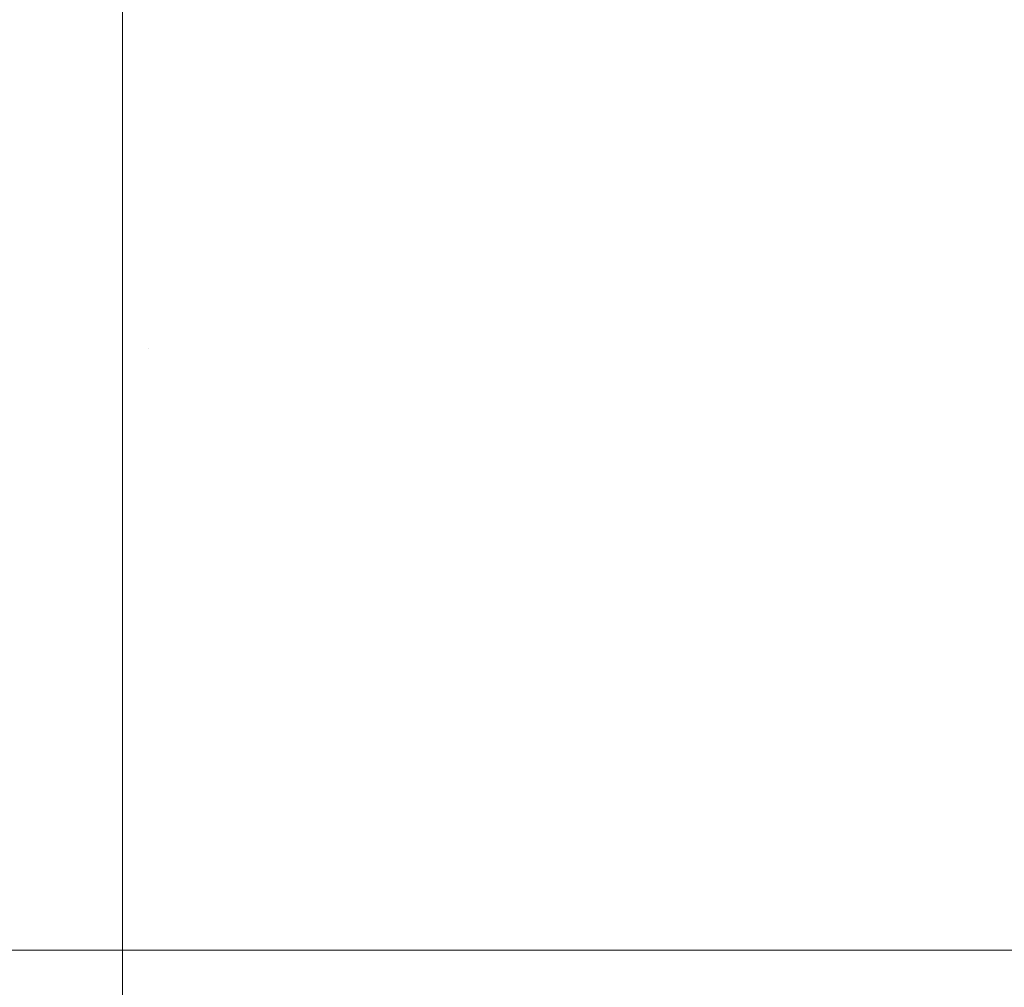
# Model space of a CAD drawing. Header units: centimetres. Extents: x -26.3 to 27.5, y 5.9 to 64.6.
# Tile 163 of 256: x -8.28756 to -8.27781, y 7.59984 to 7.60942. Entities that reach past the tile are written whole.
import ezdxf

# ---------------------------------------------------------------- set-up
doc = ezdxf.new("R2010")
doc.units = ezdxf.units.CM
doc.header["$LTSCALE"] = 2.54
doc.layers.add('Lucido design-1', color=7, linetype='Continuous')

# ---------------------------------------------------------------- blocks, each defined once
blk = doc.blocks.new('Gruppo-3-1')
at = {"color": 7, "linetype": 'Continuous', "lineweight": 9}
for points, invisible_edges in [([(-8.2813475, 7.6131276, -743.9131905), (-8.280804, 7.6128957, -743.9131905), (-8.282441, 7.6092743, -743.9136682), (-8.2828293, 7.60944, -743.9136682)], 15), ([(-8.2813475, 7.6131276, -780.0131905), (-8.280804, 7.6128957, -780.0131905), (-8.282441, 7.6092743, -780.0136682), (-8.2828293, 7.60944, -780.0136682)], 15), ([(-8.280804, 7.6128957, -743.9131905), (-8.2802709, 7.6126409, -743.9131905), (-8.2820601, 7.6090923, -743.9136682), (-8.282441, 7.6092743, -743.9136682)], 15), ([(-8.280804, 7.6128957, -780.0131905), (-8.2802709, 7.6126409, -780.0131905), (-8.2820601, 7.6090923, -780.0136682), (-8.282441, 7.6092743, -780.0136682)], 15), ([(-25.9865374, 7.612721, -743.1149494), (-25.9865374, 7.6089266, -743.114554), (27.1134626, 7.6089266, -743.114554), (27.1134626, 7.612721, -743.1149494)], 10), ([(-25.9865374, 7.612721, -779.2149494), (-25.9865374, 7.6089266, -779.214554), (27.1134626, 7.6089266, -779.214554), (27.1134626, 7.612721, -779.2149494)], 10), ([(-8.2802709, 7.6126409, -743.9131905), (-8.279749, 7.6123638, -743.9131905), (-8.2816872, 7.6088942, -743.9136682), (-8.2820601, 7.6090923, -743.9136682)], 15), ([(-8.2802709, 7.6126409, -780.0131905), (-8.279749, 7.6123638, -780.0131905), (-8.2816872, 7.6088942, -780.0136682), (-8.2820601, 7.6090923, -780.0136682)], 15), ([(-8.279749, 7.6123638, -743.9131905), (-8.2792394, 7.6120647, -743.9131905), (-8.2813231, 7.6086806, -743.9136682), (-8.2816872, 7.6088942, -743.9136682)], 15), ([(-8.279749, 7.6123638, -780.0131905), (-8.2792394, 7.6120647, -780.0131905), (-8.2813231, 7.6086806, -780.0136682), (-8.2816872, 7.6088942, -780.0136682)], 15), ([(-8.2792394, 7.6120647, -743.9131905), (-8.2787429, 7.6117443, -743.9131905), (-8.2809684, 7.6084516, -743.9136682), (-8.2813231, 7.6086806, -743.9136682)], 15), ([(-8.2792394, 7.6120647, -780.0131905), (-8.2787429, 7.6117443, -780.0131905), (-8.2809684, 7.6084516, -780.0136682), (-8.2813231, 7.6086806, -780.0136682)], 15), ([(-8.2787429, 7.6117443, -743.9131905), (-8.2782605, 7.6114031, -743.9131905), (-8.2806237, 7.6082079, -743.9136682), (-8.2809684, 7.6084516, -743.9136682)], 15), ([(-8.2787429, 7.6117443, -780.0131905), (-8.2782605, 7.6114031, -780.0131905), (-8.2806237, 7.6082079, -780.0136682), (-8.2809684, 7.6084516, -780.0136682)], 15), ([(-8.2782605, 7.6114031, -743.9131905), (-8.277793, 7.6110417, -743.9131905), (-8.2802897, 7.6079497, -743.9136682), (-8.2806237, 7.6082079, -743.9136682)], 15), ([(-8.2782605, 7.6114031, -780.0131905), (-8.277793, 7.6110417, -780.0131905), (-8.2802897, 7.6079497, -780.0136682), (-8.2806237, 7.6082079, -780.0136682)], 15), ([(-8.277793, 7.6110417, -743.9131905), (-8.2773412, 7.6106609, -743.9131905), (-8.2799669, 7.6076775, -743.9136682), (-8.2802897, 7.6079497, -743.9136682)], 15), ([(-8.277793, 7.6110417, -780.0131905), (-8.2773412, 7.6106609, -780.0131905), (-8.2799669, 7.6076775, -780.0136682), (-8.2802897, 7.6079497, -780.0136682)], 15), ([(-8.2773412, 7.6106609, -743.9131905), (-8.2769061, 7.6102611, -743.9131905), (-8.279656, 7.6073919, -743.9136682), (-8.2799669, 7.6076775, -743.9136682)], 15), ([(-8.2773412, 7.6106609, -780.0131905), (-8.2769061, 7.6102611, -780.0131905), (-8.279656, 7.6073919, -780.0136682), (-8.2799669, 7.6076775, -780.0136682)], 15), ([(-8.2769061, 7.6102611, -743.9131905), (-8.2764883, 7.6098433, -743.9131905), (-8.2793575, 7.6070934, -743.9136682), (-8.279656, 7.6073919, -743.9136682)], 15), ([(-8.2769061, 7.6102611, -780.0131905), (-8.2764883, 7.6098433, -780.0131905), (-8.2793575, 7.6070934, -780.0136682), (-8.279656, 7.6073919, -780.0136682)], 15), ([(-8.2865374, 7.6101571, -743.9136682), (-8.2865374, 7.6089262, -743.9137665), (-25.9865374, 7.6089262, -743.9137665), (-25.9865374, 7.6101571, -743.9136682)], 10), ([(-8.2865374, 7.6101571, -780.0136682), (-8.2865374, 7.6089262, -780.0137665), (-25.9865374, 7.6089262, -780.0137665), (-25.9865374, 7.6101571, -780.0136682)], 10), ([(-8.2865374, 7.6089262, -743.9137665), (-8.2865374, 7.6101571, -743.9136682), (-8.2861153, 7.6101482, -743.9136682)], 10), ([(-8.2865374, 7.6089262, -780.0137665), (-8.2865374, 7.6101571, -780.0136682), (-8.2861153, 7.6101482, -780.0136682)], 10), ([(-8.2861153, 7.6101482, -743.9136682), (-8.2862844, 7.6061671, -743.9139862), (-8.2865374, 7.6061725, -743.9139862), (-8.2865374, 7.6089262, -743.9137665)], 11), ([(-8.2861153, 7.6101482, -780.0136682), (-8.2862844, 7.6061671, -780.0139862), (-8.2865374, 7.6061725, -780.0139862), (-8.2865374, 7.6089262, -780.0137665)], 11), ([(-8.2861153, 7.6101482, -743.9136682), (-8.285694, 7.6101213, -743.9136682), (-8.2860319, 7.606151, -743.9139862), (-8.2862844, 7.6061671, -743.9139862)], 15), ([(-8.2861153, 7.6101482, -780.0136682), (-8.285694, 7.6101213, -780.0136682), (-8.2860319, 7.606151, -780.0139862), (-8.2862844, 7.6061671, -780.0139862)], 15), ([(-8.285694, 7.6101213, -743.9136682), (-8.2852742, 7.6100766, -743.9136682), (-8.2857803, 7.6061242, -743.9139862), (-8.2860319, 7.606151, -743.9139862)], 15), ([(-8.285694, 7.6101213, -780.0136682), (-8.2852742, 7.6100766, -780.0136682), (-8.2857803, 7.6061242, -780.0139862), (-8.2860319, 7.606151, -780.0139862)], 15), ([(-8.2852742, 7.6100766, -743.9136682), (-8.2848567, 7.6100141, -743.9136682), (-8.2855301, 7.6060868, -743.9139862), (-8.2857803, 7.6061242, -743.9139862)], 15), ([(-8.2852742, 7.6100766, -780.0136682), (-8.2848567, 7.6100141, -780.0136682), (-8.2855301, 7.6060868, -780.0139862), (-8.2857803, 7.6061242, -780.0139862)], 15), ([(-8.2848567, 7.6100141, -743.9136682), (-8.2844422, 7.6099339, -743.9136682), (-8.2852816, 7.6060387, -743.9139862), (-8.2855301, 7.6060868, -743.9139862)], 15), ([(-8.2848567, 7.6100141, -780.0136682), (-8.2844422, 7.6099339, -780.0136682), (-8.2852816, 7.6060387, -780.0139862), (-8.2855301, 7.6060868, -780.0139862)], 15), ([(-8.2844422, 7.6099339, -743.9136682), (-8.2840314, 7.6098362, -743.9136682), (-8.2850355, 7.6059802, -743.9139862), (-8.2852816, 7.6060387, -743.9139862)], 15), ([(-8.2844422, 7.6099339, -780.0136682), (-8.2840314, 7.6098362, -780.0136682), (-8.2850355, 7.6059802, -780.0139862), (-8.2852816, 7.6060387, -780.0139862)], 15), ([(-8.2840314, 7.6098362, -743.9136682), (-8.2836252, 7.6097212, -743.9136682), (-8.284792, 7.6059112, -743.9139862), (-8.2850355, 7.6059802, -743.9139862)], 15), ([(-8.2840314, 7.6098362, -780.0136682), (-8.2836252, 7.6097212, -780.0136682), (-8.284792, 7.6059112, -780.0139862), (-8.2850355, 7.6059802, -780.0139862)], 15), ([(-8.2764883, 7.6098433, -743.9131905), (-8.2760885, 7.6094081, -743.9131905), (-8.2790719, 7.6067825, -743.9136682), (-8.2793575, 7.6070934, -743.9136682)], 15), ([(-8.2764883, 7.6098433, -780.0131905), (-8.2760885, 7.6094081, -780.0131905), (-8.2790719, 7.6067825, -780.0136682), (-8.2793575, 7.6070934, -780.0136682)], 15), ([(-8.2836252, 7.6097212, -743.9136682), (-8.2832243, 7.609589, -743.9136682), (-8.2845517, 7.605832, -743.9139862), (-8.284792, 7.6059112, -743.9139862)], 15), ([(-8.2836252, 7.6097212, -780.0136682), (-8.2832243, 7.609589, -780.0136682), (-8.2845517, 7.605832, -780.0139862), (-8.284792, 7.6059112, -780.0139862)], 15), ([(-8.2832243, 7.609589, -743.9136682), (-8.2828293, 7.60944, -743.9136682), (-8.284315, 7.6057427, -743.9139862), (-8.2845517, 7.605832, -743.9139862)], 15), ([(-8.2832243, 7.609589, -780.0136682), (-8.2828293, 7.60944, -780.0136682), (-8.284315, 7.6057427, -780.0139862), (-8.2845517, 7.605832, -780.0139862)], 15), ([(-8.2828293, 7.60944, -743.9136682), (-8.282441, 7.6092743, -743.9136682), (-8.2840822, 7.6056434, -743.9139862), (-8.284315, 7.6057427, -743.9139862)], 15), ([(-8.2828293, 7.60944, -780.0136682), (-8.282441, 7.6092743, -780.0136682), (-8.2840822, 7.6056434, -780.0139862), (-8.284315, 7.6057427, -780.0139862)], 15), ([(-8.2760885, 7.6094081, -743.9131905), (-8.2757077, 7.6089564, -743.9131905), (-8.2787997, 7.6064597, -743.9136682), (-8.2790719, 7.6067825, -743.9136682)], 15), ([(-8.2760885, 7.6094081, -780.0131905), (-8.2757077, 7.6089564, -780.0131905), (-8.2787997, 7.6064597, -780.0136682), (-8.2790719, 7.6067825, -780.0136682)], 15), ([(-8.282441, 7.6092743, -743.9136682), (-8.2820601, 7.6090923, -743.9136682), (-8.2838539, 7.6055343, -743.9139862), (-8.2840822, 7.6056434, -743.9139862)], 15), ([(-8.282441, 7.6092743, -780.0136682), (-8.2820601, 7.6090923, -780.0136682), (-8.2838539, 7.6055343, -780.0139862), (-8.2840822, 7.6056434, -780.0139862)], 15), ([(-8.2820601, 7.6090923, -743.9136682), (-8.2816872, 7.6088942, -743.9136682), (-8.2836305, 7.6054156, -743.9139862), (-8.2838539, 7.6055343, -743.9139862)], 15), ([(-8.2820601, 7.6090923, -780.0136682), (-8.2816872, 7.6088942, -780.0136682), (-8.2836305, 7.6054156, -780.0139862), (-8.2838539, 7.6055343, -780.0139862)], 15), ([(27.1134626, 7.6084314, -743.1145024), (27.1134626, 7.6089266, -743.114554), (-25.9865374, 7.6089266, -743.114554), (-25.9865374, 7.6084314, -743.1145024)], 10), ([(27.1134626, 7.6084314, -779.2145024), (27.1134626, 7.6089266, -779.214554), (-25.9865374, 7.6089266, -779.214554), (-25.9865374, 7.6084314, -779.2145024)], 10), ([(-25.9865374, 7.6061725, -743.9139862), (-25.9865374, 7.6089262, -743.9137665), (-8.2865374, 7.6089262, -743.9137665), (-8.2865374, 7.6061725, -743.9139862)], 10), ([(-25.9865374, 7.6061725, -780.0139862), (-25.9865374, 7.6089262, -780.0137665), (-8.2865374, 7.6089262, -780.0137665), (-8.2865374, 7.6061725, -780.0139862)], 10), ([(-8.2816872, 7.6088942, -743.9136682), (-8.2813231, 7.6086806, -743.9136682), (-8.2834122, 7.6052876, -743.9139862), (-8.2836305, 7.6054156, -743.9139862)], 15), ([(-8.2816872, 7.6088942, -780.0136682), (-8.2813231, 7.6086806, -780.0136682), (-8.2834122, 7.6052876, -780.0139862), (-8.2836305, 7.6054156, -780.0139862)], 15), ([(-8.2757077, 7.6089564, -743.9131905), (-8.2753463, 7.6084889, -743.9131905), (-8.2785415, 7.6061257, -743.9136682), (-8.2787997, 7.6064597, -743.9136682)], 15), ([(-8.2757077, 7.6089564, -780.0131905), (-8.2753463, 7.6084889, -780.0131905), (-8.2785415, 7.6061257, -780.0136682), (-8.2787997, 7.6064597, -780.0136682)], 15), ([(-8.2813231, 7.6086806, -743.9136682), (-8.2809684, 7.6084516, -743.9136682), (-8.2831997, 7.6051503, -743.9139862), (-8.2834122, 7.6052876, -743.9139862)], 15), ([(-8.2813231, 7.6086806, -780.0136682), (-8.2809684, 7.6084516, -780.0136682), (-8.2831997, 7.6051503, -780.0139862), (-8.2834122, 7.6052876, -780.0139862)], 15), ([(-8.2753463, 7.6084889, -743.9131905), (-8.2750051, 7.6080065, -743.9131905), (-8.2782978, 7.605781, -743.9136682), (-8.2785415, 7.6061257, -743.9136682)], 15), ([(-8.2753463, 7.6084889, -780.0131905), (-8.2750051, 7.6080065, -780.0131905), (-8.2782978, 7.605781, -780.0136682), (-8.2785415, 7.6061257, -780.0136682)], 15), ([(-25.9865374, 7.6084314, -743.1145024), (-25.9865374, 7.6045734, -743.1142678), (27.1134626, 7.6045734, -743.1142678), (27.1134626, 7.6084314, -743.1145024)], 10), ([(-25.9865374, 7.6084314, -779.2145024), (-25.9865374, 7.6045734, -779.2142678), (27.1134626, 7.6045734, -779.2142678), (27.1134626, 7.6084314, -779.2145024)], 10), ([(-8.2809684, 7.6084516, -743.9136682), (-8.2806237, 7.6082079, -743.9136682), (-8.2829931, 7.6050042, -743.9139862), (-8.2831997, 7.6051503, -743.9139862)], 15), ([(-8.2809684, 7.6084516, -780.0136682), (-8.2806237, 7.6082079, -780.0136682), (-8.2829931, 7.6050042, -780.0139862), (-8.2831997, 7.6051503, -780.0139862)], 15), ([(-8.2806237, 7.6082079, -743.9136682), (-8.2802897, 7.6079497, -743.9136682), (-8.2827929, 7.6048495, -743.9139862), (-8.2829931, 7.6050042, -743.9139862)], 15), ([(-8.2806237, 7.6082079, -780.0136682), (-8.2802897, 7.6079497, -780.0136682), (-8.2827929, 7.6048495, -780.0139862), (-8.2829931, 7.6050042, -780.0139862)], 15), ([(-8.2750051, 7.6080065, -743.9131905), (-8.2746847, 7.60751, -743.9131905), (-8.2780688, 7.6054263, -743.9136682), (-8.2782978, 7.605781, -743.9136682)], 15), ([(-8.2750051, 7.6080065, -780.0131905), (-8.2746847, 7.60751, -780.0131905), (-8.2780688, 7.6054263, -780.0136682), (-8.2782978, 7.605781, -780.0136682)], 15), ([(-8.2802897, 7.6079497, -743.9136682), (-8.2799669, 7.6076775, -743.9136682), (-8.2825994, 7.6046864, -743.9139862), (-8.2827929, 7.6048495, -743.9139862)], 15), ([(-8.2802897, 7.6079497, -780.0136682), (-8.2799669, 7.6076775, -780.0136682), (-8.2825994, 7.6046864, -780.0139862), (-8.2827929, 7.6048495, -780.0139862)], 15), ([(-8.2799669, 7.6076775, -743.9136682), (-8.279656, 7.6073919, -743.9136682), (-8.2824131, 7.6045152, -743.9139862), (-8.2825994, 7.6046864, -743.9139862)], 15), ([(-8.2799669, 7.6076775, -780.0136682), (-8.279656, 7.6073919, -780.0136682), (-8.2824131, 7.6045152, -780.0139862), (-8.2825994, 7.6046864, -780.0139862)], 15), ([(-8.2746847, 7.60751, -743.9131905), (-8.2743856, 7.6070004, -743.9131905), (-8.2778552, 7.6050622, -743.9136682), (-8.2780688, 7.6054263, -743.9136682)], 15), ([(-8.2746847, 7.60751, -780.0131905), (-8.2743856, 7.6070004, -780.0131905), (-8.2778552, 7.6050622, -780.0136682), (-8.2780688, 7.6054263, -780.0136682)], 15), ([(-8.279656, 7.6073919, -743.9136682), (-8.2793575, 7.6070934, -743.9136682), (-8.2822342, 7.6043363, -743.9139862), (-8.2824131, 7.6045152, -743.9139862)], 15), ([(-8.279656, 7.6073919, -780.0136682), (-8.2793575, 7.6070934, -780.0136682), (-8.2822342, 7.6043363, -780.0139862), (-8.2824131, 7.6045152, -780.0139862)], 15), ([(-8.2793575, 7.6070934, -743.9136682), (-8.2790719, 7.6067825, -743.9136682), (-8.282063, 7.60415, -743.9139862), (-8.2822342, 7.6043363, -743.9139862)], 15), ([(-8.2793575, 7.6070934, -780.0136682), (-8.2790719, 7.6067825, -780.0136682), (-8.282063, 7.60415, -780.0139862), (-8.2822342, 7.6043363, -780.0139862)], 15), ([(-8.2743856, 7.6070004, -743.9131905), (-8.2741085, 7.6064785, -743.9131905), (-8.2776571, 7.6046893, -743.9136682), (-8.2778552, 7.6050622, -743.9136682)], 15), ([(-8.2743856, 7.6070004, -780.0131905), (-8.2741085, 7.6064785, -780.0131905), (-8.2776571, 7.6046893, -780.0136682), (-8.2778552, 7.6050622, -780.0136682)], 15), ([(-8.2790719, 7.6067825, -743.9136682), (-8.2787997, 7.6064597, -743.9136682), (-8.2818999, 7.6039565, -743.9139862), (-8.282063, 7.60415, -743.9139862)], 15), ([(-8.2790719, 7.6067825, -780.0136682), (-8.2787997, 7.6064597, -780.0136682), (-8.2818999, 7.6039565, -780.0139862), (-8.282063, 7.60415, -780.0139862)], 15), ([(-8.2787997, 7.6064597, -743.9136682), (-8.2785415, 7.6061257, -743.9136682), (-8.2817452, 7.6037563, -743.9139862), (-8.2818999, 7.6039565, -743.9139862)], 15), ([(-8.2787997, 7.6064597, -780.0136682), (-8.2785415, 7.6061257, -780.0136682), (-8.2817452, 7.6037563, -780.0139862), (-8.2818999, 7.6039565, -780.0139862)], 15), ([(-8.2865374, 7.6061725, -743.9139862), (-8.2865374, 7.6045732, -743.9140497), (-25.9865374, 7.6045732, -743.9140497), (-25.9865374, 7.6061725, -743.9139862)], 10), ([(-8.2865374, 7.6061725, -780.0139862), (-8.2865374, 7.6045732, -780.0140497), (-25.9865374, 7.6045732, -780.0140497), (-25.9865374, 7.6061725, -780.0139862)], 10), ([(-8.2865374, 7.6045732, -743.9140497), (-8.2865374, 7.6061725, -743.9139862), (-8.2862844, 7.6061671, -743.9139862)], 10), ([(-8.2865374, 7.6045732, -780.0140497), (-8.2865374, 7.6061725, -780.0139862), (-8.2862844, 7.6061671, -780.0139862)], 10), ([(-8.2862844, 7.6061671, -743.9139862), (-8.2864537, 7.6021823, -743.9141445), (-8.2865374, 7.6021841, -743.9141445), (-8.2865374, 7.6045732, -743.9140497)], 11), ([(-8.2862844, 7.6061671, -780.0139862), (-8.2864537, 7.6021823, -780.0141445), (-8.2865374, 7.6021841, -780.0141445), (-8.2865374, 7.6045732, -780.0140497)], 11), ([(-8.2862844, 7.6061671, -743.9139862), (-8.2860319, 7.606151, -743.9139862), (-8.2863701, 7.602177, -743.9141445), (-8.2864537, 7.6021823, -743.9141445)], 15), ([(-8.2862844, 7.6061671, -780.0139862), (-8.2860319, 7.606151, -780.0139862), (-8.2863701, 7.602177, -780.0141445), (-8.2864537, 7.6021823, -780.0141445)], 15), ([(-8.2860319, 7.606151, -743.9139862), (-8.2857803, 7.6061242, -743.9139862), (-8.2862869, 7.6021681, -743.9141445), (-8.2863701, 7.602177, -743.9141445)], 15), ([(-8.2860319, 7.606151, -780.0139862), (-8.2857803, 7.6061242, -780.0139862), (-8.2862869, 7.6021681, -780.0141445), (-8.2863701, 7.602177, -780.0141445)], 15), ([(-8.2857803, 7.6061242, -743.9139862), (-8.2855301, 7.6060868, -743.9139862), (-8.2862041, 7.6021557, -743.9141445), (-8.2862869, 7.6021681, -743.9141445)], 15), ([(-8.2857803, 7.6061242, -780.0139862), (-8.2855301, 7.6060868, -780.0139862), (-8.2862041, 7.6021557, -780.0141445), (-8.2862869, 7.6021681, -780.0141445)], 15), ([(-8.2855301, 7.6060868, -743.9139862), (-8.2852816, 7.6060387, -743.9139862), (-8.2861219, 7.6021398, -743.9141445), (-8.2862041, 7.6021557, -743.9141445)], 15), ([(-8.2855301, 7.6060868, -780.0139862), (-8.2852816, 7.6060387, -780.0139862), (-8.2861219, 7.6021398, -780.0141445), (-8.2862041, 7.6021557, -780.0141445)], 15), ([(-8.2785415, 7.6061257, -743.9136682), (-8.2782978, 7.605781, -743.9136682), (-8.281599, 7.6035497, -743.9139862), (-8.2817452, 7.6037563, -743.9139862)], 15), ([(-8.2785415, 7.6061257, -780.0136682), (-8.2782978, 7.605781, -780.0136682), (-8.281599, 7.6035497, -780.0139862), (-8.2817452, 7.6037563, -780.0139862)], 15), ([(-8.2852816, 7.6060387, -743.9139862), (-8.2850355, 7.6059802, -743.9139862), (-8.2860405, 7.6021205, -743.9141445), (-8.2861219, 7.6021398, -743.9141445)], 15), ([(-8.2852816, 7.6060387, -780.0139862), (-8.2850355, 7.6059802, -780.0139862), (-8.2860405, 7.6021205, -780.0141445), (-8.2861219, 7.6021398, -780.0141445)], 15), ([(-8.2850355, 7.6059802, -743.9139862), (-8.284792, 7.6059112, -743.9139862), (-8.2859599, 7.6020977, -743.9141445), (-8.2860405, 7.6021205, -743.9141445)], 15), ([(-8.2850355, 7.6059802, -780.0139862), (-8.284792, 7.6059112, -780.0139862), (-8.2859599, 7.6020977, -780.0141445), (-8.2860405, 7.6021205, -780.0141445)], 15), ([(-8.284792, 7.6059112, -743.9139862), (-8.2845517, 7.605832, -743.9139862), (-8.2858804, 7.6020714, -743.9141445), (-8.2859599, 7.6020977, -743.9141445)], 15), ([(-8.284792, 7.6059112, -780.0139862), (-8.2845517, 7.605832, -780.0139862), (-8.2858804, 7.6020714, -780.0141445), (-8.2859599, 7.6020977, -780.0141445)], 15), ([(-8.2845517, 7.605832, -743.9139862), (-8.284315, 7.6057427, -743.9139862), (-8.2858021, 7.6020419, -743.9141445), (-8.2858804, 7.6020714, -743.9141445)], 15), ([(-8.2845517, 7.605832, -780.0139862), (-8.284315, 7.6057427, -780.0139862), (-8.2858021, 7.6020419, -780.0141445), (-8.2858804, 7.6020714, -780.0141445)], 15), ([(-8.2782978, 7.605781, -743.9136682), (-8.2780688, 7.6054263, -743.9136682), (-8.2814618, 7.6033371, -743.9139862), (-8.281599, 7.6035497, -743.9139862)], 15), ([(-8.2782978, 7.605781, -780.0136682), (-8.2780688, 7.6054263, -780.0136682), (-8.2814618, 7.6033371, -780.0139862), (-8.281599, 7.6035497, -780.0139862)], 15), ([(-8.284315, 7.6057427, -743.9139862), (-8.2840822, 7.6056434, -743.9139862), (-8.2857251, 7.602009, -743.9141445), (-8.2858021, 7.6020419, -743.9141445)], 15), ([(-8.284315, 7.6057427, -780.0139862), (-8.2840822, 7.6056434, -780.0139862), (-8.2857251, 7.602009, -780.0141445), (-8.2858021, 7.6020419, -780.0141445)], 15), ([(-8.2840822, 7.6056434, -743.9139862), (-8.2838539, 7.6055343, -743.9139862), (-8.2856495, 7.6019729, -743.9141445), (-8.2857251, 7.602009, -743.9141445)], 15), ([(-8.2840822, 7.6056434, -780.0139862), (-8.2838539, 7.6055343, -780.0139862), (-8.2856495, 7.6019729, -780.0141445), (-8.2857251, 7.602009, -780.0141445)], 15), ([(-8.2838539, 7.6055343, -743.9139862), (-8.2836305, 7.6054156, -743.9139862), (-8.2855756, 7.6019337, -743.9141445), (-8.2856495, 7.6019729, -743.9141445)], 15), ([(-8.2838539, 7.6055343, -780.0139862), (-8.2836305, 7.6054156, -780.0139862), (-8.2855756, 7.6019337, -780.0141445), (-8.2856495, 7.6019729, -780.0141445)], 15), ([(-8.2836305, 7.6054156, -743.9139862), (-8.2834122, 7.6052876, -743.9139862), (-8.2855034, 7.6018913, -743.9141445), (-8.2855756, 7.6019337, -743.9141445)], 15), ([(-8.2836305, 7.6054156, -780.0139862), (-8.2834122, 7.6052876, -780.0139862), (-8.2855034, 7.6018913, -780.0141445), (-8.2855756, 7.6019337, -780.0141445)], 15), ([(-8.2780688, 7.6054263, -743.9136682), (-8.2778552, 7.6050622, -743.9136682), (-8.2813338, 7.6031189, -743.9139862), (-8.2814618, 7.6033371, -743.9139862)], 15), ([(-8.2780688, 7.6054263, -780.0136682), (-8.2778552, 7.6050622, -780.0136682), (-8.2813338, 7.6031189, -780.0139862), (-8.2814618, 7.6033371, -780.0139862)], 15), ([(-8.2834122, 7.6052876, -743.9139862), (-8.2831997, 7.6051503, -743.9139862), (-8.2854331, 7.6018459, -743.9141445), (-8.2855034, 7.6018913, -743.9141445)], 15), ([(-8.2834122, 7.6052876, -780.0139862), (-8.2831997, 7.6051503, -780.0139862), (-8.2854331, 7.6018459, -780.0141445), (-8.2855034, 7.6018913, -780.0141445)], 15), ([(-8.2831997, 7.6051503, -743.9139862), (-8.2829931, 7.6050042, -743.9139862), (-8.2853647, 7.6017976, -743.9141445), (-8.2854331, 7.6018459, -743.9141445)], 15), ([(-8.2831997, 7.6051503, -780.0139862), (-8.2829931, 7.6050042, -780.0139862), (-8.2853647, 7.6017976, -780.0141445), (-8.2854331, 7.6018459, -780.0141445)], 15), ([(-8.2829931, 7.6050042, -743.9139862), (-8.2827929, 7.6048495, -743.9139862), (-8.2852985, 7.6017464, -743.9141445), (-8.2853647, 7.6017976, -743.9141445)], 15), ([(-8.2829931, 7.6050042, -780.0139862), (-8.2827929, 7.6048495, -780.0139862), (-8.2852985, 7.6017464, -780.0141445), (-8.2853647, 7.6017976, -780.0141445)], 15), ([(-8.2778552, 7.6050622, -743.9136682), (-8.2776571, 7.6046893, -743.9136682), (-8.2812151, 7.6028955, -743.9139862), (-8.2813338, 7.6031189, -743.9139862)], 15), ([(-8.2778552, 7.6050622, -780.0136682), (-8.2776571, 7.6046893, -780.0136682), (-8.2812151, 7.6028955, -780.0139862), (-8.2813338, 7.6031189, -780.0139862)], 15), ([(-8.2827929, 7.6048495, -743.9139862), (-8.2825994, 7.6046864, -743.9139862), (-8.2852345, 7.6016924, -743.9141445), (-8.2852985, 7.6017464, -743.9141445)], 15), ([(-8.2827929, 7.6048495, -780.0139862), (-8.2825994, 7.6046864, -780.0139862), (-8.2852345, 7.6016924, -780.0141445), (-8.2852985, 7.6017464, -780.0141445)], 15), ([(-8.2825994, 7.6046864, -743.9139862), (-8.2824131, 7.6045152, -743.9139862), (-8.2851728, 7.6016358, -743.9141445), (-8.2852345, 7.6016924, -743.9141445)], 15), ([(-8.2825994, 7.6046864, -780.0139862), (-8.2824131, 7.6045152, -780.0139862), (-8.2851728, 7.6016358, -780.0141445), (-8.2852345, 7.6016924, -780.0141445)], 15), ([(-8.2776571, 7.6046893, -743.9136682), (-8.2774751, 7.6043084, -743.9136682), (-8.281106, 7.6026671, -743.9139862), (-8.2812151, 7.6028955, -743.9139862)], 15), ([(-8.2776571, 7.6046893, -780.0136682), (-8.2774751, 7.6043084, -780.0136682), (-8.281106, 7.6026671, -780.0139862), (-8.2812151, 7.6028955, -780.0139862)], 15), ([(27.1134626, 7.6041278, -743.1142407), (27.1134626, 7.6045734, -743.1142678), (-25.9865374, 7.6045734, -743.1142678), (-25.9865374, 7.6041278, -743.1142407)], 10), ([(27.1134626, 7.6041278, -779.2142407), (27.1134626, 7.6045734, -779.2142678), (-25.9865374, 7.6045734, -779.2142678), (-25.9865374, 7.6041278, -779.2142407)], 10), ([(-25.9865374, 7.6021841, -743.9141445), (-25.9865374, 7.6045732, -743.9140497), (-8.2865374, 7.6045732, -743.9140497), (-8.2865374, 7.6021841, -743.9141445)], 10), ([(-25.9865374, 7.6021841, -780.0141445), (-25.9865374, 7.6045732, -780.0140497), (-8.2865374, 7.6045732, -780.0140497), (-8.2865374, 7.6021841, -780.0141445)], 10), ([(-8.2824131, 7.6045152, -743.9139862), (-8.2822342, 7.6043363, -743.9139862), (-8.2851136, 7.6015766, -743.9141445), (-8.2851728, 7.6016358, -743.9141445)], 15), ([(-8.2824131, 7.6045152, -780.0139862), (-8.2822342, 7.6043363, -780.0139862), (-8.2851136, 7.6015766, -780.0141445), (-8.2851728, 7.6016358, -780.0141445)], 15), ([(-8.2822342, 7.6043363, -743.9139862), (-8.282063, 7.60415, -743.9139862), (-8.285057, 7.6015149, -743.9141445), (-8.2851136, 7.6015766, -743.9141445)], 15), ([(-8.2822342, 7.6043363, -780.0139862), (-8.282063, 7.60415, -780.0139862), (-8.285057, 7.6015149, -780.0141445), (-8.2851136, 7.6015766, -780.0141445)], 15), ([(-8.2774751, 7.6043084, -743.9136682), (-8.2773094, 7.6039201, -743.9136682), (-8.2810067, 7.6024344, -743.9139862), (-8.281106, 7.6026671, -743.9139862)], 15), ([(-8.2774751, 7.6043084, -780.0136682), (-8.2773094, 7.6039201, -780.0136682), (-8.2810067, 7.6024344, -780.0139862), (-8.281106, 7.6026671, -780.0139862)], 15), ([(-25.9865374, 7.6041278, -743.1142407), (-25.9865374, 7.600212, -743.114164), (27.1134626, 7.600212, -743.114164), (27.1134626, 7.6041278, -743.1142407)], 8), ([(-25.9865374, 7.6041278, -779.2142407), (-25.9865374, 7.600212, -779.214164), (27.1134626, 7.600212, -779.214164), (27.1134626, 7.6041278, -779.2142407)], 8), ([(-8.282063, 7.60415, -743.9139862), (-8.2818999, 7.6039565, -743.9139862), (-8.285003, 7.6014509, -743.9141445), (-8.285057, 7.6015149, -743.9141445)], 15), ([(-8.282063, 7.60415, -780.0139862), (-8.2818999, 7.6039565, -780.0139862), (-8.285003, 7.6014509, -780.0141445), (-8.285057, 7.6015149, -780.0141445)], 15), ([(-8.2818999, 7.6039565, -743.9139862), (-8.2817452, 7.6037563, -743.9139862), (-8.2849518, 7.6013847, -743.9141445), (-8.285003, 7.6014509, -743.9141445)], 15), ([(-8.2818999, 7.6039565, -780.0139862), (-8.2817452, 7.6037563, -780.0139862), (-8.2849518, 7.6013847, -780.0141445), (-8.285003, 7.6014509, -780.0141445)], 15), ([(-8.2773094, 7.6039201, -743.9136682), (-8.2771604, 7.6035251, -743.9136682), (-8.2809174, 7.6021977, -743.9139862), (-8.2810067, 7.6024344, -743.9139862)], 15), ([(-8.2773094, 7.6039201, -780.0136682), (-8.2771604, 7.6035251, -780.0136682), (-8.2809174, 7.6021977, -780.0139862), (-8.2810067, 7.6024344, -780.0139862)], 15), ([(-8.2817452, 7.6037563, -743.9139862), (-8.281599, 7.6035497, -743.9139862), (-8.2849035, 7.6013163, -743.9141445), (-8.2849518, 7.6013847, -743.9141445)], 15), ([(-8.2817452, 7.6037563, -780.0139862), (-8.281599, 7.6035497, -780.0139862), (-8.2849035, 7.6013163, -780.0141445), (-8.2849518, 7.6013847, -780.0141445)], 15), ([(-8.281599, 7.6035497, -743.9139862), (-8.2814618, 7.6033371, -743.9139862), (-8.2848581, 7.601246, -743.9141445), (-8.2849035, 7.6013163, -743.9141445)], 15), ([(-8.281599, 7.6035497, -780.0139862), (-8.2814618, 7.6033371, -780.0139862), (-8.2848581, 7.601246, -780.0141445), (-8.2849035, 7.6013163, -780.0141445)], 15), ([(-8.2771604, 7.6035251, -743.9136682), (-8.2770282, 7.6031242, -743.9136682), (-8.2808381, 7.6019574, -743.9139862), (-8.2809174, 7.6021977, -743.9139862)], 15), ([(-8.2771604, 7.6035251, -780.0136682), (-8.2770282, 7.6031242, -780.0136682), (-8.2808381, 7.6019574, -780.0139862), (-8.2809174, 7.6021977, -780.0139862)], 15), ([(-8.2814618, 7.6033371, -743.9139862), (-8.2813338, 7.6031189, -743.9139862), (-8.2848157, 7.6011738, -743.9141445), (-8.2848581, 7.601246, -743.9141445)], 15), ([(-8.2814618, 7.6033371, -780.0139862), (-8.2813338, 7.6031189, -780.0139862), (-8.2848157, 7.6011738, -780.0141445), (-8.2848581, 7.601246, -780.0141445)], 15), ([(-8.2770282, 7.6031242, -743.9136682), (-8.2769132, 7.602718, -743.9136682), (-8.2807692, 7.6017139, -743.9139862), (-8.2808381, 7.6019574, -743.9139862)], 15), ([(-8.2770282, 7.6031242, -780.0136682), (-8.2769132, 7.602718, -780.0136682), (-8.2807692, 7.6017139, -780.0139862), (-8.2808381, 7.6019574, -780.0139862)], 15), ([(-8.2813338, 7.6031189, -743.9139862), (-8.2812151, 7.6028955, -743.9139862), (-8.2847765, 7.6010999, -743.9141445), (-8.2848157, 7.6011738, -743.9141445)], 15), ([(-8.2813338, 7.6031189, -780.0139862), (-8.2812151, 7.6028955, -780.0139862), (-8.2847765, 7.6010999, -780.0141445), (-8.2848157, 7.6011738, -780.0141445)], 15), ([(-8.2812151, 7.6028955, -743.9139862), (-8.281106, 7.6026671, -743.9139862), (-8.2847404, 7.6010243, -743.9141445), (-8.2847765, 7.6010999, -743.9141445)], 15), ([(-8.2812151, 7.6028955, -780.0139862), (-8.281106, 7.6026671, -780.0139862), (-8.2847404, 7.6010243, -780.0141445), (-8.2847765, 7.6010999, -780.0141445)], 15), ([(-8.281106, 7.6026671, -743.9139862), (-8.2810067, 7.6024344, -743.9139862), (-8.2847075, 7.6009473, -743.9141445), (-8.2847404, 7.6010243, -743.9141445)], 15), ([(-8.281106, 7.6026671, -780.0139862), (-8.2810067, 7.6024344, -780.0139862), (-8.2847075, 7.6009473, -780.0141445), (-8.2847404, 7.6010243, -780.0141445)], 15), ([(-8.2769132, 7.602718, -743.9136682), (-8.2768155, 7.6023072, -743.9136682), (-8.2807107, 7.6014678, -743.9139862), (-8.2807692, 7.6017139, -743.9139862)], 15), ([(-8.2769132, 7.602718, -780.0136682), (-8.2768155, 7.6023072, -780.0136682), (-8.2807107, 7.6014678, -780.0139862), (-8.2807692, 7.6017139, -780.0139862)], 15), ([(-8.2810067, 7.6024344, -743.9139862), (-8.2809174, 7.6021977, -743.9139862), (-8.2846779, 7.600869, -743.9141445), (-8.2847075, 7.6009473, -743.9141445)], 15), ([(-8.2810067, 7.6024344, -780.0139862), (-8.2809174, 7.6021977, -780.0139862), (-8.2846779, 7.600869, -780.0141445), (-8.2847075, 7.6009473, -780.0141445)], 15), ([(-8.2768155, 7.6023072, -743.9136682), (-8.2767353, 7.6018927, -743.9136682), (-8.2806626, 7.6012193, -743.9139862), (-8.2807107, 7.6014678, -743.9139862)], 15), ([(-8.2768155, 7.6023072, -780.0136682), (-8.2767353, 7.6018927, -780.0136682), (-8.2806626, 7.6012193, -780.0139862), (-8.2807107, 7.6014678, -780.0139862)], 15), ([(-8.2865374, 7.6021841, -743.9141445), (-8.2865374, 7.600212, -743.914164), (-25.9865374, 7.600212, -743.914164), (-25.9865374, 7.6021841, -743.9141445)], 8), ([(-8.2865374, 7.6021841, -780.0141445), (-8.2865374, 7.600212, -780.014164), (-25.9865374, 7.600212, -780.014164), (-25.9865374, 7.6021841, -780.0141445)], 8), ([(-8.2865374, 7.6021841, -743.9141445), (-8.2864537, 7.6021823, -743.9141445), (-8.2865374, 7.600212, -743.914164)], 3), ([(-8.2865374, 7.6021841, -780.0141445), (-8.2864537, 7.6021823, -780.0141445), (-8.2865374, 7.600212, -780.014164)], 3), ([(-8.2864537, 7.6021823, -743.9141445), (-8.2863701, 7.602177, -743.9141445), (-8.2865374, 7.600212, -743.914164)], 11), ([(-8.2864537, 7.6021823, -780.0141445), (-8.2863701, 7.602177, -780.0141445), (-8.2865374, 7.600212, -780.014164)], 11), ([(-8.2863701, 7.602177, -743.9141445), (-8.2862869, 7.6021681, -743.9141445), (-8.2865374, 7.600212, -743.914164)], 11), ([(-8.2863701, 7.602177, -780.0141445), (-8.2862869, 7.6021681, -780.0141445), (-8.2865374, 7.600212, -780.014164)], 11), ([(-8.2862869, 7.6021681, -743.9141445), (-8.2862041, 7.6021557, -743.9141445), (-8.2865374, 7.600212, -743.914164)], 11), ([(-8.2862869, 7.6021681, -780.0141445), (-8.2862041, 7.6021557, -780.0141445), (-8.2865374, 7.600212, -780.014164)], 11), ([(-8.2862041, 7.6021557, -743.9141445), (-8.2861219, 7.6021398, -743.9141445), (-8.2865374, 7.600212, -743.914164)], 11), ([(-8.2862041, 7.6021557, -780.0141445), (-8.2861219, 7.6021398, -780.0141445), (-8.2865374, 7.600212, -780.014164)], 11), ([(-8.2809174, 7.6021977, -743.9139862), (-8.2808381, 7.6019574, -743.9139862), (-8.2846517, 7.6007895, -743.9141445), (-8.2846779, 7.600869, -743.9141445)], 15), ([(-8.2809174, 7.6021977, -780.0139862), (-8.2808381, 7.6019574, -780.0139862), (-8.2846517, 7.6007895, -780.0141445), (-8.2846779, 7.600869, -780.0141445)], 15), ([(-8.2861219, 7.6021398, -743.9141445), (-8.2860405, 7.6021205, -743.9141445), (-8.2865374, 7.600212, -743.914164)], 11), ([(-8.2861219, 7.6021398, -780.0141445), (-8.2860405, 7.6021205, -780.0141445), (-8.2865374, 7.600212, -780.014164)], 11), ([(-8.2860405, 7.6021205, -743.9141445), (-8.2859599, 7.6020977, -743.9141445), (-8.2865374, 7.600212, -743.914164)], 11), ([(-8.2860405, 7.6021205, -780.0141445), (-8.2859599, 7.6020977, -780.0141445), (-8.2865374, 7.600212, -780.014164)], 11), ([(-8.2859599, 7.6020977, -743.9141445), (-8.2858804, 7.6020714, -743.9141445), (-8.2865374, 7.600212, -743.914164)], 11), ([(-8.2859599, 7.6020977, -780.0141445), (-8.2858804, 7.6020714, -780.0141445), (-8.2865374, 7.600212, -780.014164)], 11), ([(-8.2858804, 7.6020714, -743.9141445), (-8.2858021, 7.6020419, -743.9141445), (-8.2865374, 7.600212, -743.914164)], 11), ([(-8.2858804, 7.6020714, -780.0141445), (-8.2858021, 7.6020419, -780.0141445), (-8.2865374, 7.600212, -780.014164)], 11), ([(-8.2858021, 7.6020419, -743.9141445), (-8.2857251, 7.602009, -743.9141445), (-8.2865374, 7.600212, -743.914164)], 11), ([(-8.2858021, 7.6020419, -780.0141445), (-8.2857251, 7.602009, -780.0141445), (-8.2865374, 7.600212, -780.014164)], 11), ([(-8.2857251, 7.602009, -743.9141445), (-8.2856495, 7.6019729, -743.9141445), (-8.2865374, 7.600212, -743.914164)], 11), ([(-8.2857251, 7.602009, -780.0141445), (-8.2856495, 7.6019729, -780.0141445), (-8.2865374, 7.600212, -780.014164)], 11), ([(-8.2856495, 7.6019729, -743.9141445), (-8.2855756, 7.6019337, -743.9141445), (-8.2865374, 7.600212, -743.914164)], 11), ([(-8.2856495, 7.6019729, -780.0141445), (-8.2855756, 7.6019337, -780.0141445), (-8.2865374, 7.600212, -780.014164)], 11), ([(-8.2808381, 7.6019574, -743.9139862), (-8.2807692, 7.6017139, -743.9139862), (-8.2846289, 7.6007089, -743.9141445), (-8.2846517, 7.6007895, -743.9141445)], 15), ([(-8.2808381, 7.6019574, -780.0139862), (-8.2807692, 7.6017139, -780.0139862), (-8.2846289, 7.6007089, -780.0141445), (-8.2846517, 7.6007895, -780.0141445)], 15), ([(-8.2855756, 7.6019337, -743.9141445), (-8.2855034, 7.6018913, -743.9141445), (-8.2865374, 7.600212, -743.914164)], 11), ([(-8.2855756, 7.6019337, -780.0141445), (-8.2855034, 7.6018913, -780.0141445), (-8.2865374, 7.600212, -780.014164)], 11), ([(-8.2855034, 7.6018913, -743.9141445), (-8.2854331, 7.6018459, -743.9141445), (-8.2865374, 7.600212, -743.914164)], 11), ([(-8.2855034, 7.6018913, -780.0141445), (-8.2854331, 7.6018459, -780.0141445), (-8.2865374, 7.600212, -780.014164)], 11), ([(-8.2767353, 7.6018927, -743.9136682), (-8.2766728, 7.6014752, -743.9136682), (-8.2806252, 7.6009691, -743.9139862), (-8.2806626, 7.6012193, -743.9139862)], 15), ([(-8.2767353, 7.6018927, -780.0136682), (-8.2766728, 7.6014752, -780.0136682), (-8.2806252, 7.6009691, -780.0139862), (-8.2806626, 7.6012193, -780.0139862)], 15), ([(-8.2854331, 7.6018459, -743.9141445), (-8.2853647, 7.6017976, -743.9141445), (-8.2865374, 7.600212, -743.914164)], 11), ([(-8.2854331, 7.6018459, -780.0141445), (-8.2853647, 7.6017976, -780.0141445), (-8.2865374, 7.600212, -780.014164)], 11), ([(-8.2853647, 7.6017976, -743.9141445), (-8.2852985, 7.6017464, -743.9141445), (-8.2865374, 7.600212, -743.914164)], 11), ([(-8.2853647, 7.6017976, -780.0141445), (-8.2852985, 7.6017464, -780.0141445), (-8.2865374, 7.600212, -780.014164)], 11), ([(-8.2852985, 7.6017464, -743.9141445), (-8.2852345, 7.6016924, -743.9141445), (-8.2865374, 7.600212, -743.914164)], 11), ([(-8.2852985, 7.6017464, -780.0141445), (-8.2852345, 7.6016924, -780.0141445), (-8.2865374, 7.600212, -780.014164)], 11), ([(-8.2852345, 7.6016924, -743.9141445), (-8.2851728, 7.6016358, -743.9141445), (-8.2865374, 7.600212, -743.914164)], 11), ([(-8.2852345, 7.6016924, -780.0141445), (-8.2851728, 7.6016358, -780.0141445), (-8.2865374, 7.600212, -780.014164)], 11), ([(-8.2807692, 7.6017139, -743.9139862), (-8.2807107, 7.6014678, -743.9139862), (-8.2846096, 7.6006275, -743.9141445), (-8.2846289, 7.6007089, -743.9141445)], 15), ([(-8.2807692, 7.6017139, -780.0139862), (-8.2807107, 7.6014678, -780.0139862), (-8.2846096, 7.6006275, -780.0141445), (-8.2846289, 7.6007089, -780.0141445)], 15), ([(-8.2851728, 7.6016358, -743.9141445), (-8.2851136, 7.6015766, -743.9141445), (-8.2865374, 7.600212, -743.914164)], 11), ([(-8.2851728, 7.6016358, -780.0141445), (-8.2851136, 7.6015766, -780.0141445), (-8.2865374, 7.600212, -780.014164)], 11), ([(-8.2851136, 7.6015766, -743.9141445), (-8.285057, 7.6015149, -743.9141445), (-8.2865374, 7.600212, -743.914164)], 11), ([(-8.2851136, 7.6015766, -780.0141445), (-8.285057, 7.6015149, -780.0141445), (-8.2865374, 7.600212, -780.014164)], 11), ([(-8.285057, 7.6015149, -743.9141445), (-8.285003, 7.6014509, -743.9141445), (-8.2865374, 7.600212, -743.914164)], 11), ([(-8.285057, 7.6015149, -780.0141445), (-8.285003, 7.6014509, -780.0141445), (-8.2865374, 7.600212, -780.014164)], 11), ([(-8.2807107, 7.6014678, -743.9139862), (-8.2806626, 7.6012193, -743.9139862), (-8.2845937, 7.6005453, -743.9141445), (-8.2846096, 7.6006275, -743.9141445)], 15), ([(-8.2807107, 7.6014678, -780.0139862), (-8.2806626, 7.6012193, -780.0139862), (-8.2845937, 7.6005453, -780.0141445), (-8.2846096, 7.6006275, -780.0141445)], 15), ([(-8.2766728, 7.6014752, -743.9136682), (-8.2766281, 7.6010554, -743.9136682), (-8.2805983, 7.6007175, -743.9139862), (-8.2806252, 7.6009691, -743.9139862)], 15), ([(-8.2766728, 7.6014752, -780.0136682), (-8.2766281, 7.6010554, -780.0136682), (-8.2805983, 7.6007175, -780.0139862), (-8.2806252, 7.6009691, -780.0139862)], 15), ([(-8.285003, 7.6014509, -743.9141445), (-8.2849518, 7.6013847, -743.9141445), (-8.2865374, 7.600212, -743.914164)], 11), ([(-8.285003, 7.6014509, -780.0141445), (-8.2849518, 7.6013847, -780.0141445), (-8.2865374, 7.600212, -780.014164)], 11), ([(-8.2849518, 7.6013847, -743.9141445), (-8.2849035, 7.6013163, -743.9141445), (-8.2865374, 7.600212, -743.914164)], 11), ([(-8.2849518, 7.6013847, -780.0141445), (-8.2849035, 7.6013163, -780.0141445), (-8.2865374, 7.600212, -780.014164)], 11), ([(-8.2849035, 7.6013163, -743.9141445), (-8.2848581, 7.601246, -743.9141445), (-8.2865374, 7.600212, -743.914164)], 11), ([(-8.2849035, 7.6013163, -780.0141445), (-8.2848581, 7.601246, -780.0141445), (-8.2865374, 7.600212, -780.014164)], 11), ([(-8.2848581, 7.601246, -743.9141445), (-8.2848157, 7.6011738, -743.9141445), (-8.2865374, 7.600212, -743.914164)], 11), ([(-8.2848581, 7.601246, -780.0141445), (-8.2848157, 7.6011738, -780.0141445), (-8.2865374, 7.600212, -780.014164)], 11), ([(-8.2806626, 7.6012193, -743.9139862), (-8.2806252, 7.6009691, -743.9139862), (-8.2845813, 7.6004625, -743.9141445), (-8.2845937, 7.6005453, -743.9141445)], 15), ([(-8.2806626, 7.6012193, -780.0139862), (-8.2806252, 7.6009691, -780.0139862), (-8.2845813, 7.6004625, -780.0141445), (-8.2845937, 7.6005453, -780.0141445)], 15), ([(-8.2848157, 7.6011738, -743.9141445), (-8.2847765, 7.6010999, -743.9141445), (-8.2865374, 7.600212, -743.914164)], 11), ([(-8.2848157, 7.6011738, -780.0141445), (-8.2847765, 7.6010999, -780.0141445), (-8.2865374, 7.600212, -780.014164)], 11), ([(-8.2847765, 7.6010999, -743.9141445), (-8.2847404, 7.6010243, -743.9141445), (-8.2865374, 7.600212, -743.914164)], 11), ([(-8.2847765, 7.6010999, -780.0141445), (-8.2847404, 7.6010243, -780.0141445), (-8.2865374, 7.600212, -780.014164)], 11), ([(-8.2847404, 7.6010243, -743.9141445), (-8.2847075, 7.6009473, -743.9141445), (-8.2865374, 7.600212, -743.914164)], 11), ([(-8.2847404, 7.6010243, -780.0141445), (-8.2847075, 7.6009473, -780.0141445), (-8.2865374, 7.600212, -780.014164)], 11), ([(-8.2766281, 7.6010554, -743.9136682), (-8.2766012, 7.6006341, -743.9136682), (-8.2805822, 7.600465, -743.9139862), (-8.2805983, 7.6007175, -743.9139862)], 15), ([(-8.2766281, 7.6010554, -780.0136682), (-8.2766012, 7.6006341, -780.0136682), (-8.2805822, 7.600465, -780.0139862), (-8.2805983, 7.6007175, -780.0139862)], 15), ([(-8.2847075, 7.6009473, -743.9141445), (-8.2846779, 7.600869, -743.9141445), (-8.2865374, 7.600212, -743.914164)], 11), ([(-8.2847075, 7.6009473, -780.0141445), (-8.2846779, 7.600869, -780.0141445), (-8.2865374, 7.600212, -780.014164)], 11), ([(-8.2806252, 7.6009691, -743.9139862), (-8.2805983, 7.6007175, -743.9139862), (-8.2845724, 7.6003793, -743.9141445), (-8.2845813, 7.6004625, -743.9141445)], 15), ([(-8.2806252, 7.6009691, -780.0139862), (-8.2805983, 7.6007175, -780.0139862), (-8.2845724, 7.6003793, -780.0141445), (-8.2845813, 7.6004625, -780.0141445)], 15), ([(-8.2846779, 7.600869, -743.9141445), (-8.2846517, 7.6007895, -743.9141445), (-8.2865374, 7.600212, -743.914164)], 11), ([(-8.2846779, 7.600869, -780.0141445), (-8.2846517, 7.6007895, -780.0141445), (-8.2865374, 7.600212, -780.014164)], 11), ([(-8.2846517, 7.6007895, -743.9141445), (-8.2846289, 7.6007089, -743.9141445), (-8.2865374, 7.600212, -743.914164)], 11), ([(-8.2846517, 7.6007895, -780.0141445), (-8.2846289, 7.6007089, -780.0141445), (-8.2865374, 7.600212, -780.014164)], 11), ([(-8.2846289, 7.6007089, -743.9141445), (-8.2846096, 7.6006275, -743.9141445), (-8.2865374, 7.600212, -743.914164)], 11), ([(-8.2846289, 7.6007089, -780.0141445), (-8.2846096, 7.6006275, -780.0141445), (-8.2865374, 7.600212, -780.014164)], 11), ([(-8.2805983, 7.6007175, -743.9139862), (-8.2805822, 7.600465, -743.9139862), (-8.2845671, 7.6002957, -743.9141445), (-8.2845724, 7.6003793, -743.9141445)], 15), ([(-8.2805983, 7.6007175, -780.0139862), (-8.2805822, 7.600465, -780.0139862), (-8.2845671, 7.6002957, -780.0141445), (-8.2845724, 7.6003793, -780.0141445)], 15), ([(-8.2846096, 7.6006275, -743.9141445), (-8.2845937, 7.6005453, -743.9141445), (-8.2865374, 7.600212, -743.914164)], 11), ([(-8.2846096, 7.6006275, -780.0141445), (-8.2845937, 7.6005453, -780.0141445), (-8.2865374, 7.600212, -780.014164)], 11), ([(-8.2766012, 7.6006341, -743.9136682), (-8.2765923, 7.600212, -743.9136682), (-8.2805769, 7.600212, -743.9139862), (-8.2805822, 7.600465, -743.9139862)], 13), ([(-8.2766012, 7.6006341, -780.0136682), (-8.2765923, 7.600212, -780.0136682), (-8.2805769, 7.600212, -780.0139862), (-8.2805822, 7.600465, -780.0139862)], 13), ([(-8.2845937, 7.6005453, -743.9141445), (-8.2845813, 7.6004625, -743.9141445), (-8.2865374, 7.600212, -743.914164)], 11), ([(-8.2845937, 7.6005453, -780.0141445), (-8.2845813, 7.6004625, -780.0141445), (-8.2865374, 7.600212, -780.014164)], 11), ([(-8.2845813, 7.6004625, -743.9141445), (-8.2845724, 7.6003793, -743.9141445), (-8.2865374, 7.600212, -743.914164)], 11), ([(-8.2845813, 7.6004625, -780.0141445), (-8.2845724, 7.6003793, -780.0141445), (-8.2865374, 7.600212, -780.014164)], 11), ([(-8.2805822, 7.600465, -743.9139862), (-8.2805769, 7.600212, -743.9139862), (-8.2845653, 7.600212, -743.9141445), (-8.2845671, 7.6002957, -743.9141445)], 13), ([(-8.2805822, 7.600465, -780.0139862), (-8.2805769, 7.600212, -780.0139862), (-8.2845653, 7.600212, -780.0141445), (-8.2845671, 7.6002957, -780.0141445)], 13), ([(-8.2845724, 7.6003793, -743.9141445), (-8.2845671, 7.6002957, -743.9141445), (-8.2865374, 7.600212, -743.914164)], 11), ([(-8.2845724, 7.6003793, -780.0141445), (-8.2845671, 7.6002957, -780.0141445), (-8.2865374, 7.600212, -780.014164)], 11), ([(-25.9865374, 6.000212, -743.914164), (-25.9865374, 7.600212, -743.914164), (-8.2865374, 7.600212, -743.914164), (-8.2865374, 6.400212, -743.914164)], 8), ([(-25.9865374, 6.000212, -780.014164), (-25.9865374, 7.600212, -780.014164), (-8.2865374, 7.600212, -780.014164), (-8.2865374, 6.400212, -780.014164)], 8), ([(-8.2845671, 7.6002957, -743.9141445), (-8.2845653, 7.600212, -743.9141445), (-8.2865374, 7.600212, -743.914164)], 9), ([(-8.2845671, 7.6002957, -780.0141445), (-8.2845653, 7.600212, -780.0141445), (-8.2865374, 7.600212, -780.014164)], 9), ([(-8.2845653, 7.600212, -743.9141445), (-8.2845658, 6.400212, -743.914121), (-8.2865374, 6.400212, -743.914164)], 9), ([(-8.2865374, 6.400212, -743.914164), (-8.2865374, 7.600212, -743.914164), (-8.2845653, 7.600212, -743.9141445)], 8), ([(-8.2845653, 7.600212, -780.0141445), (-8.2845658, 6.400212, -780.014121), (-8.2865374, 6.400212, -780.014164)], 9), ([(-8.2865374, 6.400212, -780.014164), (-8.2865374, 7.600212, -780.014164), (-8.2845653, 7.600212, -780.0141445)], 8), ([(-8.2821775, 6.400212, -743.9140689), (-8.2845658, 6.400212, -743.914121), (-8.2845653, 7.600212, -743.9141445)], 10), ([(-8.2821775, 6.400212, -780.0140689), (-8.2845658, 6.400212, -780.014121), (-8.2845653, 7.600212, -780.0141445)], 10), ([(-8.2821775, 6.400212, -743.9140689), (-8.2845653, 7.600212, -743.9141445), (-8.2805769, 7.600212, -743.9139862)], 9), ([(-8.2821775, 6.400212, -780.0140689), (-8.2845653, 7.600212, -780.0141445), (-8.2805769, 7.600212, -780.0139862)], 9), ([(-8.2805769, 7.600212, -743.9139862), (-8.2805782, 6.400212, -743.9139659), (-8.2821775, 6.400212, -743.9140689)], 9), ([(-8.2805769, 7.600212, -780.0139862), (-8.2805782, 6.400212, -780.0139659), (-8.2821775, 6.400212, -780.0140689)], 9), ([(-8.2780451, 6.400212, -743.9138027), (-8.2805782, 6.400212, -743.9139659), (-8.2805769, 7.600212, -743.9139862)], 10), ([(-8.2780451, 6.400212, -780.0138027), (-8.2805782, 6.400212, -780.0139659), (-8.2805769, 7.600212, -780.0139862)], 10), ([(-8.2780451, 6.400212, -743.9138027), (-8.2805769, 7.600212, -743.9139862), (-8.2765923, 7.600212, -743.9136682)], 9), ([(-8.2780451, 6.400212, -780.0138027), (-8.2805769, 7.600212, -780.0139862), (-8.2765923, 7.600212, -780.0136682)], 9), ([(-8.2765923, 7.600212, -743.9136682), (-8.2765943, 6.400212, -743.9136488), (-8.2780451, 6.400212, -743.9138027)], 9), ([(-8.2765923, 7.600212, -780.0136682), (-8.2765943, 6.400212, -780.0136488), (-8.2780451, 6.400212, -780.0138027)], 9)]:
    blk.add_3dface(points, dxfattribs=dict(at, invisible_edges=invisible_edges))
for points in [[(-25.9865374, 7.600212, -743.114164), (-25.9865374, 6.000212, -743.114164), (27.1134626, 6.000212, -743.114164), (27.1134626, 7.600212, -743.114164)], [(-25.9865374, 7.600212, -779.214164), (-25.9865374, 6.000212, -779.214164), (27.1134626, 6.000212, -779.214164), (27.1134626, 7.600212, -779.214164)]]:
    blk.add_3dface(points, dxfattribs=at)
blk = doc.blocks.new('Gruppo-4-1')
at = {"color": 7}
blk.add_blockref('Gruppo-3-1', (0, 0), dxfattribs=at)

msp = doc.modelspace()

# ---------------------------------------------------------------- block references
at = {"layer": 'Lucido design-1', "color": 7}
msp.add_blockref('Gruppo-4-1', (0, 0), dxfattribs=at)

doc.saveas('drawing.dxf')
